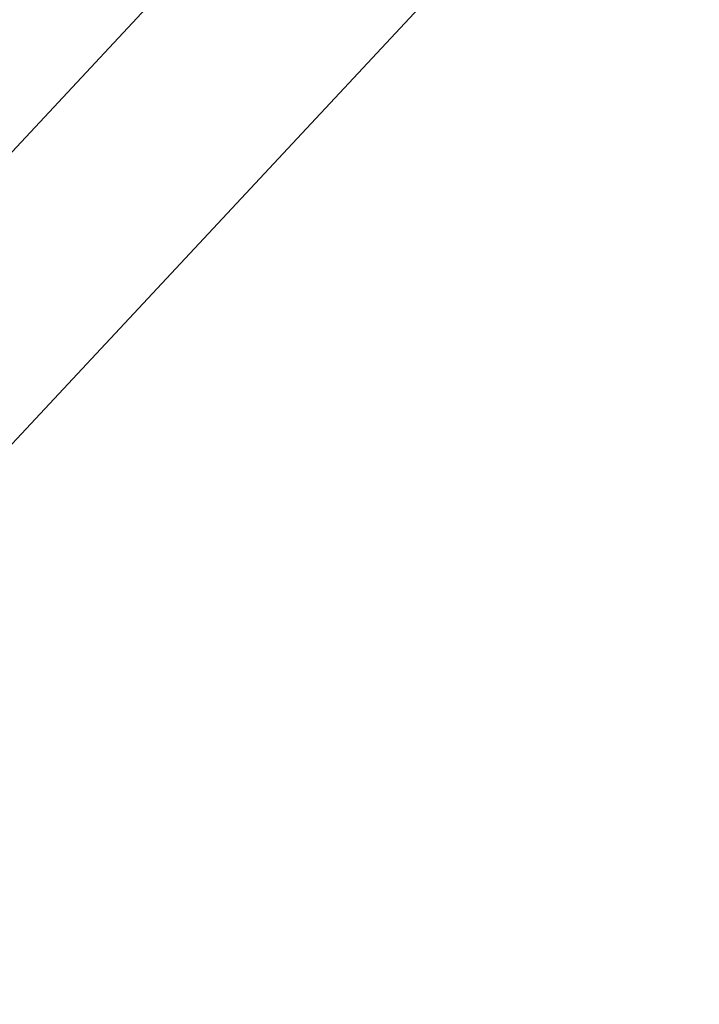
# Model space of a CAD drawing. Header units: metres. Extents: x 163628 to 168255, y 402691 to 405367.
# Tile 193 of 256: x 165485.378 to 165485.652, y 403901.535 to 403901.93. Entities that reach past the tile are written whole.
import ezdxf

# ---------------------------------------------------------------- set-up
doc = ezdxf.new("R2010")
doc.units = ezdxf.units.M
doc.linetypes.add('X-CA190022.004-UO-DWM_Snelfietsroute$0$VH-OPSLUITBAND_80X200', pattern=[14, 8, -2, 2, -2])
doc.layers.add('X-CA190022.004-UO-DWM_Snelfietsroute$0$N-WE-VH-KANTOPSLUITING_ACHTERKANTBAND-G', color=7, linetype='Continuous', lineweight=20)
doc.layers.add('X-CA190022.004-UO-DWM_Snelfietsroute$0$N-WE-VH-KANTOPSLUITING_OPSLUITBAND_80X200-G', color=7, linetype='X-CA190022.004-UO-DWM_Snelfietsroute$0$VH-OPSLUITBAND_80X200', lineweight=20)

msp = doc.modelspace()

# ---------------------------------------------------------------- linework, layer by layer
at = {"layer": 'X-CA190022.004-UO-DWM_Snelfietsroute$0$N-WE-VH-KANTOPSLUITING_ACHTERKANTBAND-G', "ltscale": 0.2, "flags": 128}
msp.add_lwpolyline([(165473.66701, 403887.29108), (165473.89001, 403887.70653), (165474.33842, 403888.50639), (165474.79677, 403889.28015), (165475.27329, 403890.04259), (165475.76769, 403890.79326), (165476.27968, 403891.53172), (165476.80895, 403892.25758), (165477.3552, 403892.97043), (165477.9181, 403893.66987), (165478.49734, 403894.35551), (165479.09422, 403895.02884), (165479.70794, 403895.68991), (165479.76302, 403895.74899), (165488.40739, 403905.00672), (165514.2484, 403932.31021, -0.404095), (165516.91353, 403932.42981), (165523.96299, 403926.14435)], format="xyb", dxfattribs=at)
at = {"layer": 'X-CA190022.004-UO-DWM_Snelfietsroute$0$N-WE-VH-KANTOPSLUITING_OPSLUITBAND_80X200-G', "ltscale": 0.2, "flags": 128}
msp.add_lwpolyline([(165470.47067, 403879.33443), (165470.48128, 403879.37256), (165470.7309, 403880.26462), (165470.99512, 403881.12899), (165471.27976, 403881.98658), (165471.58466, 403882.83691), (165471.90963, 403883.6795), (165472.25446, 403884.51387), (165472.61896, 403885.33956), (165473.00291, 403886.15611), (165473.41467, 403886.98026), (165473.5963, 403887.32849), (165473.81987, 403887.74502), (165474.26911, 403888.54634), (165474.72842, 403889.32174), (165475.20596, 403890.0858), (165475.70141, 403890.83805), (165476.21448, 403891.57809), (165476.74487, 403892.30549), (165477.29228, 403893.01985), (165477.85638, 403893.72077), (165478.43684, 403894.40786), (165479.03497, 403895.0826), (165479.64937, 403895.7444), (165479.7045, 403895.80354), (165488.3491, 403905.06152), (165514.1903, 403932.3652, -0.404095), (165516.96648, 403932.48978), (165524.01566, 403926.20457)], format="xyb", dxfattribs=at)

doc.saveas('drawing.dxf')
